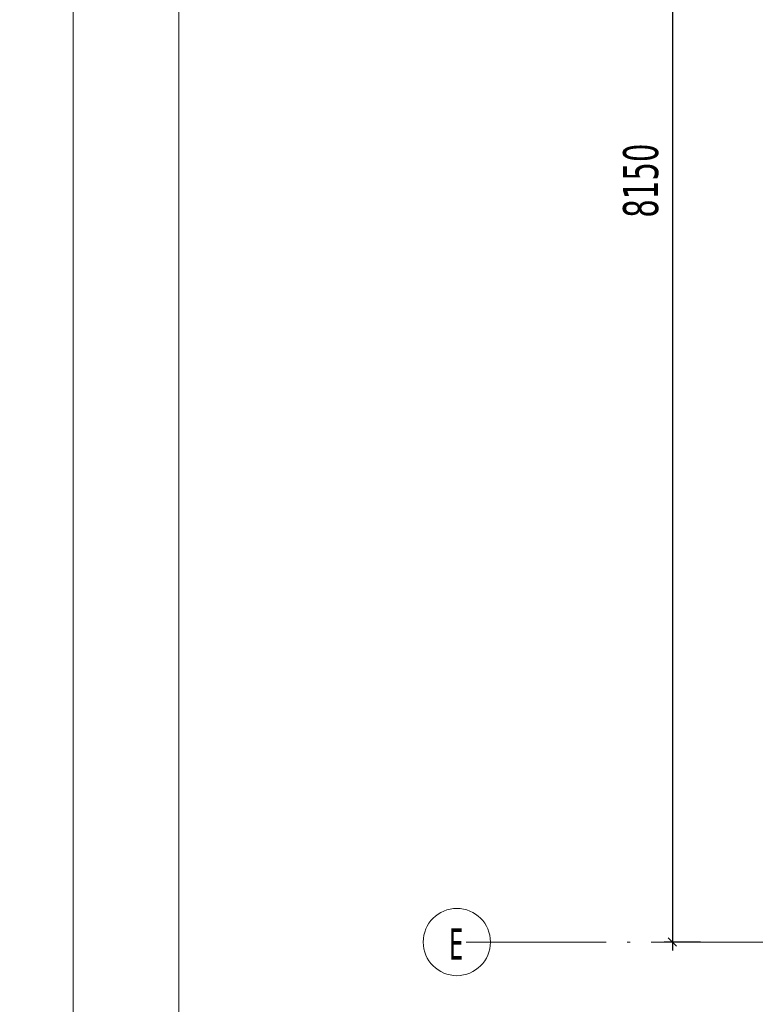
# Model space of a CAD drawing. Header units: millimetres. Extents: x 0 to 1517, y -116 to 725.
# Tile 69 of 256: x 633 to 686, y -75 to -5. Entities that reach past the tile are written whole.
import ezdxf

# ---------------------------------------------------------------- set-up
doc = ezdxf.new("R2010")
doc.units = ezdxf.units.MM
doc.linetypes.add('CADWORK_5', pattern=[13.2, 10, -1.5, 0.2, -1.5])
doc.layers.add('Ech.1_75', color=7, linetype='Continuous')
doc.styles.add('tahoma-', font='txt', dxfattribs={"height": 1})
doc.styles.add('tahoma-z-r', font='txt', dxfattribs={"width": 0.704918})
doc.dimstyles.new('ISO-25', dxfattribs={"dimtxt": 2.5, "dimasz": 2.5, "dimexe": 1.25, "dimexo": 0.625, "dimtad": 1, "dimtxsty": 'Standard', "dimcen": 2.5, "dimadec": 0, "dimazin": 0, "dimtfac": 1, "dimtmove": 0, "dimatfit": 3, "dimfxl": 1, "dimarcsym": 0})

# ---------------------------------------------------------------- blocks, each defined once
blk = doc.blocks.new('cw-dimension-symbol2')
at = {"color": 0, "linetype": 'Continuous', "lineweight": -2}
for p, q in [((-1, 0), (1, 0)), ((-0.5, -0.5), (0.5, 0.5))]:
    blk.add_line(p, q, dxfattribs=at)
blk = doc.blocks.new('*D201')
at = {"layer": 'Defpoints', "color": 0}
for p in [(681.973, 38.322), (679.973, -70.345), (681.973, -70.345)]:
    blk.add_point(p, dxfattribs=at)
at = {"layer": 'Ech.1_75', "color": 0, "linetype": 'Continuous', "lineweight": -2}
for p, q in [((681.973, 38.322), (679.373, 38.322)), ((679.973, 37.722), (679.973, -69.745)), ((681.973, -70.345), (679.373, -70.345))]:
    blk.add_line(p, q, dxfattribs=at)
at = {"layer": 'Ech.1_75', "color": 0, "lineweight": -2, "xscale": 0.6000000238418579, "yscale": 0.6000000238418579, "zscale": 0.6000000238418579}
for p, rotation in [((679.973, 38.322), 90), ((679.973, -70.345), 270)]:
    blk.add_blockref('cw-dimension-symbol2', p, dxfattribs=dict(at, rotation=rotation))
at = {"layer": 'Ech.1_75', "color": 7, "linetype": 'Continuous', "lineweight": 5, "insert": (677.723, -16.012), "char_height": 2.5, "attachment_point": 5, "rotation": 90, "style": 'tahoma-z-r'}
blk.add_mtext('8150', dxfattribs=at)

msp = doc.modelspace()

# ---------------------------------------------------------------- linework, layer by layer
at = {"layer": 'Ech.1_75', "color": 7, "linetype": 'Continuous', "lineweight": 5}
for points in [[(334.895, 239.316), (334.895, -108.036), (637.183, -108.036), (637.183, 239.316), (334.895, 239.316)], [(644.722, 239.316), (644.722, -108.036), (947.01, -108.036), (947.01, 239.316), (644.722, 239.316)]]:
    msp.add_lwpolyline(points, close=True, dxfattribs=at)

# ---------------------------------------------------------------- dimensions: what is measured, and where the dimension line sits
dim = msp.add_linear_dim(base=(679.973, -70.345), p1=(681.973, 38.322), p2=(681.973, -70.345), angle=270, text='8150', dimstyle='ISO-25', override={"dimtxt": 2.5, "dimasz": 0.6, "dimexe": 0.6, "dimexo": 0, "dimgap": 0, "dimdec": 0, "dimlfac": 1, "dimtxsty": 'tahoma-z-r', "dimblk": 'cw-dimension-symbol2', "dimclrt": 7, "dimtmove": 2}, dxfattribs=at)
dim.commit()
dim.dimension.update_dxf_attribs({"geometry": '*D201', "text_midpoint": (677.723, -16.012), "dimtype": 161, "text_rotation": 90})

# ---------------------------------------------------------------- next in the draw order: wipeouts: each hides what was drawn before it
at = {"linetype": 'Continuous'}
msp.add_wipeout([(664.582, -72.745), (664.597, -72.745), (664.613, -72.745), (664.628, -72.744), (664.643, -72.744), (664.658, -72.744), (664.673, -72.743), (664.688, -72.743), (664.703, -72.742), (664.718, -72.741), (664.733, -72.74), (664.748, -72.739), (664.763, -72.738), (664.778, -72.737), (664.793, -72.736), (664.808, -72.734), (664.823, -72.733), (664.838, -72.731), (664.853, -72.73), (664.868, -72.728), (664.883, -72.726), (664.898, -72.724), (664.913, -72.722), (664.928, -72.72), (664.943, -72.718), (664.958, -72.715), (664.973, -72.713), (664.988, -72.71), (665.002, -72.708), (665.017, -72.705), (665.032, -72.702), (665.047, -72.7), (665.062, -72.697), (665.076, -72.693), (665.091, -72.69), (665.106, -72.687), (665.121, -72.684), (665.135, -72.68), (665.15, -72.677), (665.165, -72.673), (665.179, -72.669), (665.194, -72.666), (665.208, -72.662), (665.223, -72.658), (665.237, -72.654), (665.252, -72.65), (665.266, -72.645), (665.281, -72.641), (665.295, -72.637), (665.31, -72.632), (665.324, -72.627), (665.338, -72.623), (665.353, -72.618), (665.367, -72.613), (665.381, -72.608), (665.395, -72.603), (665.41, -72.598), (665.424, -72.593), (665.438, -72.587), (665.452, -72.582), (665.466, -72.576), (665.48, -72.571), (665.494, -72.565), (665.508, -72.559), (665.522, -72.553), (665.536, -72.548), (665.549, -72.541), (665.563, -72.535), (665.577, -72.529), (665.591, -72.523), (665.604, -72.516), (665.618, -72.51), (665.631, -72.503), (665.645, -72.497), (665.659, -72.49), (665.672, -72.483), (665.685, -72.476), (665.699, -72.469), (665.712, -72.462), (665.725, -72.455), (665.739, -72.448), (665.752, -72.441), (665.765, -72.433), (665.778, -72.426), (665.791, -72.418), (665.804, -72.411), (665.817, -72.403), (665.83, -72.395), (665.843, -72.387), (665.856, -72.379), (665.868, -72.371), (665.881, -72.363), (665.894, -72.355), (665.906, -72.347), (665.919, -72.338), (665.931, -72.33), (665.944, -72.321), (665.956, -72.313), (665.969, -72.304), (665.981, -72.295), (665.993, -72.287), (666.005, -72.278), (666.017, -72.269), (666.029, -72.26), (666.041, -72.25), (666.053, -72.241), (666.065, -72.232), (666.077, -72.223), (666.089, -72.213), (666.101, -72.204), (666.112, -72.194), (666.124, -72.184), (666.135, -72.175), (666.147, -72.165), (666.158, -72.155), (666.17, -72.145), (666.181, -72.135), (666.192, -72.125), (666.203, -72.115), (666.214, -72.105), (666.225, -72.094), (666.236, -72.084), (666.247, -72.074), (666.258, -72.063), (666.269, -72.053), (666.279, -72.042), (666.29, -72.031), (666.301, -72.02), (666.311, -72.01), (666.322, -71.999), (666.332, -71.988), (666.342, -71.977), (666.352, -71.966), (666.363, -71.955), (666.373, -71.943), (666.383, -71.932), (666.393, -71.921), (666.402, -71.909), (666.412, -71.898), (666.422, -71.886), (666.432, -71.875), (666.441, -71.863), (666.451, -71.851), (666.46, -71.84), (666.469, -71.828), (666.479, -71.816), (666.488, -71.804), (666.497, -71.792), (666.506, -71.78), (666.515, -71.768), (666.524, -71.756), (666.533, -71.743), (666.542, -71.731), (666.55, -71.719), (666.559, -71.706), (666.567, -71.694), (666.576, -71.681), (666.584, -71.669), (666.592, -71.656), (666.601, -71.644), (666.609, -71.631), (666.617, -71.618), (666.625, -71.605), (666.633, -71.592), (666.64, -71.58), (666.648, -71.567), (666.656, -71.554), (666.663, -71.541), (666.671, -71.527), (666.678, -71.514), (666.686, -71.501), (666.693, -71.488), (666.7, -71.475), (666.707, -71.461), (666.714, -71.448), (666.721, -71.434), (666.728, -71.421), (666.734, -71.408), (666.741, -71.394), (666.748, -71.38), (666.754, -71.367), (666.76, -71.353), (666.767, -71.339), (666.773, -71.326), (666.779, -71.312), (666.785, -71.298), (666.791, -71.284), (666.797, -71.27), (666.803, -71.256), (666.808, -71.242), (666.814, -71.228), (666.819, -71.214), (666.825, -71.2), (666.83, -71.186), (666.835, -71.172), (666.841, -71.158), (666.846, -71.144), (666.851, -71.129), (666.855, -71.115), (666.86, -71.101), (666.865, -71.087), (666.87, -71.072), (666.874, -71.058), (666.879, -71.043), (666.883, -71.029), (666.887, -71.014), (666.891, -71), (666.895, -70.985), (666.899, -70.971), (666.903, -70.956), (666.907, -70.942), (666.911, -70.927), (666.914, -70.912), (666.918, -70.898), (666.921, -70.883), (666.925, -70.868), (666.928, -70.854), (666.931, -70.839), (666.934, -70.824), (666.937, -70.809), (666.94, -70.795), (666.943, -70.78), (666.945, -70.765), (666.948, -70.75), (666.95, -70.735), (666.953, -70.72), (666.955, -70.705), (666.957, -70.691), (666.96, -70.676), (666.962, -70.661), (666.963, -70.646), (666.965, -70.631), (666.967, -70.616), (666.969, -70.601), (666.97, -70.586), (666.972, -70.571), (666.973, -70.556), (666.974, -70.541), (666.976, -70.526), (666.977, -70.511), (666.978, -70.496), (666.979, -70.481), (666.979, -70.465), (666.98, -70.45), (666.981, -70.435), (666.981, -70.42), (666.982, -70.405), (666.982, -70.39), (666.982, -70.375), (666.982, -70.36), (666.982, -70.345), (666.982, -70.33), (666.982, -70.315), (666.982, -70.3), (666.982, -70.285), (666.981, -70.27), (666.981, -70.254), (666.98, -70.239), (666.979, -70.224), (666.979, -70.209), (666.978, -70.194), (666.977, -70.179), (666.976, -70.164), (666.974, -70.149), (666.973, -70.134), (666.972, -70.119), (666.97, -70.104), (666.969, -70.089), (666.967, -70.074), (666.965, -70.059), (666.963, -70.044), (666.962, -70.029), (666.96, -70.014), (666.957, -69.999), (666.955, -69.984), (666.953, -69.969), (666.95, -69.955), (666.948, -69.94), (666.945, -69.925), (666.943, -69.91), (666.94, -69.895), (666.937, -69.88), (666.934, -69.866), (666.931, -69.851), (666.928, -69.836), (666.925, -69.821), (666.921, -69.807), (666.918, -69.792), (666.914, -69.777), (666.911, -69.763), (666.907, -69.748), (666.903, -69.733), (666.899, -69.719), (666.895, -69.704), (666.891, -69.69), (666.887, -69.675), (666.883, -69.661), (666.879, -69.646), (666.874, -69.632), (666.87, -69.618), (666.865, -69.603), (666.86, -69.589), (666.855, -69.575), (666.851, -69.56), (666.846, -69.546), (666.841, -69.532), (666.835, -69.518), (666.83, -69.504), (666.825, -69.49), (666.819, -69.475), (666.814, -69.461), (666.808, -69.447), (666.803, -69.433), (666.797, -69.419), (666.791, -69.406), (666.785, -69.392), (666.779, -69.378), (666.773, -69.364), (666.767, -69.35), (666.76, -69.337), (666.754, -69.323), (666.748, -69.309), (666.741, -69.296), (666.734, -69.282), (666.728, -69.269), (666.721, -69.255), (666.714, -69.242), (666.707, -69.229), (666.7, -69.215), (666.693, -69.202), (666.686, -69.189), (666.678, -69.175), (666.671, -69.162), (666.663, -69.149), (666.656, -69.136), (666.648, -69.123), (666.64, -69.11), (666.633, -69.097), (666.625, -69.084), (666.617, -69.072), (666.609, -69.059), (666.601, -69.046), (666.592, -69.034), (666.584, -69.021), (666.576, -69.008), (666.567, -68.996), (666.559, -68.983), (666.55, -68.971), (666.542, -68.959), (666.533, -68.946), (666.524, -68.934), (666.515, -68.922), (666.506, -68.91), (666.497, -68.898), (666.488, -68.886), (666.479, -68.874), (666.469, -68.862), (666.46, -68.85), (666.451, -68.838), (666.441, -68.827), (666.432, -68.815), (666.422, -68.803), (666.412, -68.792), (666.402, -68.78), (666.393, -68.769), (666.383, -68.758), (666.373, -68.746), (666.363, -68.735), (666.352, -68.724), (666.342, -68.713), (666.332, -68.702), (666.322, -68.691), (666.311, -68.68), (666.301, -68.669), (666.29, -68.659), (666.279, -68.648), (666.269, -68.637), (666.258, -68.627), (666.247, -68.616), (666.236, -68.606), (666.225, -68.595), (666.214, -68.585), (666.203, -68.575), (666.192, -68.565), (666.181, -68.555), (666.17, -68.545), (666.158, -68.535), (666.147, -68.525), (666.135, -68.515), (666.124, -68.505), (666.112, -68.496), (666.101, -68.486), (666.089, -68.477), (666.077, -68.467), (666.065, -68.458), (666.053, -68.449), (666.041, -68.439), (666.029, -68.43), (666.017, -68.421), (666.005, -68.412), (665.993, -68.403), (665.981, -68.394), (665.969, -68.386), (665.956, -68.377), (665.944, -68.368), (665.931, -68.36), (665.919, -68.351), (665.906, -68.343), (665.894, -68.335), (665.881, -68.327), (665.868, -68.319), (665.856, -68.31), (665.843, -68.303), (665.83, -68.295), (665.817, -68.287), (665.804, -68.279), (665.791, -68.271), (665.778, -68.264), (665.765, -68.256), (665.752, -68.249), (665.739, -68.242), (665.725, -68.235), (665.712, -68.227), (665.699, -68.22), (665.685, -68.213), (665.672, -68.206), (665.659, -68.2), (665.645, -68.193), (665.631, -68.186), (665.618, -68.18), (665.604, -68.173), (665.591, -68.167), (665.577, -68.161), (665.563, -68.154), (665.549, -68.148), (665.536, -68.142), (665.522, -68.136), (665.508, -68.13), (665.494, -68.125), (665.48, -68.119), (665.466, -68.113), (665.452, -68.108), (665.438, -68.103), (665.424, -68.097), (665.41, -68.092), (665.395, -68.087), (665.381, -68.082), (665.367, -68.077), (665.353, -68.072), (665.338, -68.067), (665.324, -68.062), (665.31, -68.058), (665.295, -68.053), (665.281, -68.049), (665.266, -68.044), (665.252, -68.04), (665.237, -68.036), (665.223, -68.032), (665.208, -68.028), (665.194, -68.024), (665.179, -68.02), (665.165, -68.017), (665.15, -68.013), (665.135, -68.009), (665.121, -68.006), (665.106, -68.003), (665.091, -67.999), (665.076, -67.996), (665.062, -67.993), (665.047, -67.99), (665.032, -67.987), (665.017, -67.985), (665.002, -67.982), (664.988, -67.979), (664.973, -67.977), (664.958, -67.974), (664.943, -67.972), (664.928, -67.97), (664.913, -67.968), (664.898, -67.966), (664.883, -67.964), (664.868, -67.962), (664.853, -67.96), (664.838, -67.959), (664.823, -67.957), (664.808, -67.956), (664.793, -67.954), (664.778, -67.953), (664.763, -67.952), (664.748, -67.951), (664.733, -67.95), (664.718, -67.949), (664.703, -67.948), (664.688, -67.947), (664.673, -67.947), (664.658, -67.946), (664.643, -67.946), (664.628, -67.945), (664.613, -67.945), (664.597, -67.945), (664.582, -67.945), (664.567, -67.945), (664.552, -67.945), (664.537, -67.945), (664.522, -67.946), (664.507, -67.946), (664.492, -67.947), (664.477, -67.947), (664.462, -67.948), (664.447, -67.949), (664.432, -67.95), (664.417, -67.951), (664.402, -67.952), (664.387, -67.953), (664.372, -67.954), (664.357, -67.956), (664.342, -67.957), (664.327, -67.959), (664.312, -67.96), (664.297, -67.962), (664.282, -67.964), (664.267, -67.966), (664.252, -67.968), (664.237, -67.97), (664.222, -67.972), (664.207, -67.974), (664.192, -67.977), (664.177, -67.979), (664.162, -67.982), (664.148, -67.985), (664.133, -67.987), (664.118, -67.99), (664.103, -67.993), (664.088, -67.996), (664.074, -67.999), (664.059, -68.003), (664.044, -68.006), (664.029, -68.009), (664.015, -68.013), (664, -68.017), (663.986, -68.02), (663.971, -68.024), (663.956, -68.028), (663.942, -68.032), (663.927, -68.036), (663.913, -68.04), (663.898, -68.044), (663.884, -68.049), (663.869, -68.053), (663.855, -68.058), (663.841, -68.062), (663.826, -68.067), (663.812, -68.072), (663.798, -68.077), (663.784, -68.082), (663.769, -68.087), (663.755, -68.092), (663.741, -68.097), (663.727, -68.103), (663.713, -68.108), (663.699, -68.113), (663.685, -68.119), (663.671, -68.125), (663.657, -68.13), (663.643, -68.136), (663.629, -68.142), (663.615, -68.148), (663.602, -68.154), (663.588, -68.161), (663.574, -68.167), (663.561, -68.173), (663.547, -68.18), (663.533, -68.186), (663.52, -68.193), (663.506, -68.2), (663.493, -68.206), (663.479, -68.213), (663.466, -68.22), (663.453, -68.227), (663.439, -68.235), (663.426, -68.242), (663.413, -68.249), (663.4, -68.256), (663.387, -68.264), (663.374, -68.271), (663.361, -68.279), (663.348, -68.287), (663.335, -68.295), (663.322, -68.303), (663.309, -68.31), (663.296, -68.319), (663.284, -68.327), (663.271, -68.335), (663.258, -68.343), (663.246, -68.351), (663.233, -68.36), (663.221, -68.368), (663.209, -68.377), (663.196, -68.386), (663.184, -68.394), (663.172, -68.403), (663.16, -68.412), (663.147, -68.421), (663.135, -68.43), (663.123, -68.439), (663.111, -68.449), (663.1, -68.458), (663.088, -68.467), (663.076, -68.477), (663.064, -68.486), (663.053, -68.496), (663.041, -68.505), (663.029, -68.515), (663.018, -68.525), (663.007, -68.535), (662.995, -68.545), (662.984, -68.555), (662.973, -68.565), (662.962, -68.575), (662.951, -68.585), (662.939, -68.595), (662.929, -68.606), (662.918, -68.616), (662.907, -68.627), (662.896, -68.637), (662.885, -68.648), (662.875, -68.659), (662.864, -68.669), (662.854, -68.68), (662.843, -68.691), (662.833, -68.702), (662.823, -68.713), (662.812, -68.724), (662.802, -68.735), (662.792, -68.746), (662.782, -68.758), (662.772, -68.769), (662.762, -68.78), (662.753, -68.792), (662.743, -68.803), (662.733, -68.815), (662.724, -68.827), (662.714, -68.838), (662.705, -68.85), (662.695, -68.862), (662.686, -68.874), (662.677, -68.886), (662.668, -68.898), (662.659, -68.91), (662.65, -68.922), (662.641, -68.934), (662.632, -68.946), (662.623, -68.959), (662.615, -68.971), (662.606, -68.983), (662.597, -68.996), (662.589, -69.008), (662.581, -69.021), (662.572, -69.034), (662.564, -69.046), (662.556, -69.059), (662.548, -69.072), (662.54, -69.084), (662.532, -69.097), (662.524, -69.11), (662.517, -69.123), (662.509, -69.136), (662.501, -69.149), (662.494, -69.162), (662.487, -69.175), (662.479, -69.189), (662.472, -69.202), (662.465, -69.215), (662.458, -69.229), (662.451, -69.242), (662.444, -69.255), (662.437, -69.269), (662.43, -69.282), (662.424, -69.296), (662.417, -69.309), (662.411, -69.323), (662.404, -69.337), (662.398, -69.35), (662.392, -69.364), (662.386, -69.378), (662.38, -69.392), (662.374, -69.406), (662.368, -69.419), (662.362, -69.433), (662.357, -69.447), (662.351, -69.461), (662.345, -69.475), (662.34, -69.49), (662.335, -69.504), (662.329, -69.518), (662.324, -69.532), (662.319, -69.546), (662.314, -69.56), (662.309, -69.575), (662.305, -69.589), (662.3, -69.603), (662.295, -69.618), (662.291, -69.632), (662.286, -69.646), (662.282, -69.661), (662.278, -69.675), (662.274, -69.69), (662.269, -69.704), (662.265, -69.719), (662.262, -69.733), (662.258, -69.748), (662.254, -69.763), (662.25, -69.777), (662.247, -69.792), (662.244, -69.807), (662.24, -69.821), (662.237, -69.836), (662.234, -69.851), (662.231, -69.866), (662.228, -69.88), (662.225, -69.895), (662.222, -69.91), (662.219, -69.925), (662.217, -69.94), (662.214, -69.955), (662.212, -69.969), (662.21, -69.984), (662.207, -69.999), (662.205, -70.014), (662.203, -70.029), (662.201, -70.044), (662.199, -70.059), (662.198, -70.074), (662.196, -70.089), (662.195, -70.104), (662.193, -70.119), (662.192, -70.134), (662.19, -70.149), (662.189, -70.164), (662.188, -70.179), (662.187, -70.194), (662.186, -70.209), (662.185, -70.224), (662.185, -70.239), (662.184, -70.254), (662.184, -70.27), (662.183, -70.285), (662.183, -70.3), (662.183, -70.315), (662.182, -70.33), (662.182, -70.345), (662.182, -70.36), (662.183, -70.375), (662.183, -70.39), (662.183, -70.405), (662.184, -70.42), (662.184, -70.435), (662.185, -70.45), (662.185, -70.465), (662.186, -70.481), (662.187, -70.496), (662.188, -70.511), (662.189, -70.526), (662.19, -70.541), (662.192, -70.556), (662.193, -70.571), (662.195, -70.586), (662.196, -70.601), (662.198, -70.616), (662.199, -70.631), (662.201, -70.646), (662.203, -70.661), (662.205, -70.676), (662.207, -70.691), (662.21, -70.705), (662.212, -70.72), (662.214, -70.735), (662.217, -70.75), (662.219, -70.765), (662.222, -70.78), (662.225, -70.795), (662.228, -70.809), (662.231, -70.824), (662.234, -70.839), (662.237, -70.854), (662.24, -70.868), (662.244, -70.883), (662.247, -70.898), (662.25, -70.912), (662.254, -70.927), (662.258, -70.942), (662.262, -70.956), (662.265, -70.971), (662.269, -70.985), (662.274, -71), (662.278, -71.014), (662.282, -71.029), (662.286, -71.043), (662.291, -71.058), (662.295, -71.072), (662.3, -71.087), (662.305, -71.101), (662.309, -71.115), (662.314, -71.129), (662.319, -71.144), (662.324, -71.158), (662.329, -71.172), (662.335, -71.186), (662.34, -71.2), (662.345, -71.214), (662.351, -71.228), (662.357, -71.242), (662.362, -71.256), (662.368, -71.27), (662.374, -71.284), (662.38, -71.298), (662.386, -71.312), (662.392, -71.326), (662.398, -71.339), (662.404, -71.353), (662.411, -71.367), (662.417, -71.38), (662.424, -71.394), (662.43, -71.408), (662.437, -71.421), (662.444, -71.434), (662.451, -71.448), (662.458, -71.461), (662.465, -71.475), (662.472, -71.488), (662.479, -71.501), (662.487, -71.514), (662.494, -71.527), (662.501, -71.541), (662.509, -71.554), (662.517, -71.567), (662.524, -71.58), (662.532, -71.592), (662.54, -71.605), (662.548, -71.618), (662.556, -71.631), (662.564, -71.644), (662.572, -71.656), (662.581, -71.669), (662.589, -71.681), (662.597, -71.694), (662.606, -71.706), (662.615, -71.719), (662.623, -71.731), (662.632, -71.743), (662.641, -71.756), (662.65, -71.768), (662.659, -71.78), (662.668, -71.792), (662.677, -71.804), (662.686, -71.816), (662.695, -71.828), (662.705, -71.84), (662.714, -71.851), (662.724, -71.863), (662.733, -71.875), (662.743, -71.886), (662.753, -71.898), (662.762, -71.909), (662.772, -71.921), (662.782, -71.932), (662.792, -71.943), (662.802, -71.955), (662.812, -71.966), (662.823, -71.977), (662.833, -71.988), (662.843, -71.999), (662.854, -72.01), (662.864, -72.02), (662.875, -72.031), (662.885, -72.042), (662.896, -72.053), (662.907, -72.063), (662.918, -72.074), (662.929, -72.084), (662.939, -72.094), (662.951, -72.105), (662.962, -72.115), (662.973, -72.125), (662.984, -72.135), (662.995, -72.145), (663.007, -72.155), (663.018, -72.165), (663.029, -72.175), (663.041, -72.184), (663.053, -72.194), (663.064, -72.204), (663.076, -72.213), (663.088, -72.223), (663.1, -72.232), (663.111, -72.241), (663.123, -72.25), (663.135, -72.26), (663.147, -72.269), (663.16, -72.278), (663.172, -72.287), (663.184, -72.295), (663.196, -72.304), (663.209, -72.313), (663.221, -72.321), (663.233, -72.33), (663.246, -72.338), (663.258, -72.347), (663.271, -72.355), (663.284, -72.363), (663.296, -72.371), (663.309, -72.379), (663.322, -72.387), (663.335, -72.395), (663.348, -72.403), (663.361, -72.411), (663.374, -72.418), (663.387, -72.426), (663.4, -72.433), (663.413, -72.441), (663.426, -72.448), (663.439, -72.455), (663.453, -72.462), (663.466, -72.469), (663.479, -72.476), (663.493, -72.483), (663.506, -72.49), (663.52, -72.497), (663.533, -72.503), (663.547, -72.51), (663.561, -72.516), (663.574, -72.523), (663.588, -72.529), (663.602, -72.535), (663.615, -72.541), (663.629, -72.548), (663.643, -72.553), (663.657, -72.559), (663.671, -72.565), (663.685, -72.571), (663.699, -72.576), (663.713, -72.582), (663.727, -72.587), (663.741, -72.593), (663.755, -72.598), (663.769, -72.603), (663.784, -72.608), (663.798, -72.613), (663.812, -72.618), (663.826, -72.623), (663.841, -72.627), (663.855, -72.632), (663.869, -72.637), (663.884, -72.641), (663.898, -72.645), (663.913, -72.65), (663.927, -72.654), (663.942, -72.658), (663.956, -72.662), (663.971, -72.666), (663.986, -72.669), (664, -72.673), (664.015, -72.677), (664.029, -72.68), (664.044, -72.684), (664.059, -72.687), (664.074, -72.69), (664.088, -72.693), (664.103, -72.697), (664.118, -72.7), (664.133, -72.702), (664.148, -72.705), (664.162, -72.708), (664.177, -72.71), (664.192, -72.713), (664.207, -72.715), (664.222, -72.718), (664.237, -72.72), (664.252, -72.722), (664.267, -72.724), (664.282, -72.726), (664.297, -72.728), (664.312, -72.73), (664.327, -72.731), (664.342, -72.733), (664.357, -72.734), (664.372, -72.736), (664.387, -72.737), (664.402, -72.738), (664.417, -72.739), (664.432, -72.74), (664.447, -72.741), (664.462, -72.742), (664.477, -72.743), (664.492, -72.743), (664.507, -72.744), (664.522, -72.744), (664.537, -72.744), (664.552, -72.745), (664.567, -72.745)], dxfattribs=at).dxf.layer = 'Ech.1_75'

# ---------------------------------------------------------------- next in the draw order: linework, layer by layer
at = {"layer": 'Ech.1_75', "color": 7, "linetype": 'CADWORK_5', "lineweight": 5}
msp.add_lwpolyline([(665.249, -70.345), (923.977, -70.345)], dxfattribs=at)
at = {"layer": 'Ech.1_75', "color": 7, "lineweight": 5}
msp.add_circle((664.582, -70.345), 2.4, dxfattribs=at)

# ---------------------------------------------------------------- next in the draw order: texts
at = {"layer": 'Ech.1_75', "color": 7, "linetype": 'Continuous', "style": 'tahoma-', "width": 0.6}
msp.add_text('E', height=2.229, dxfattribs=at).set_placement((664.033, -71.595))

doc.saveas('drawing.dxf')
